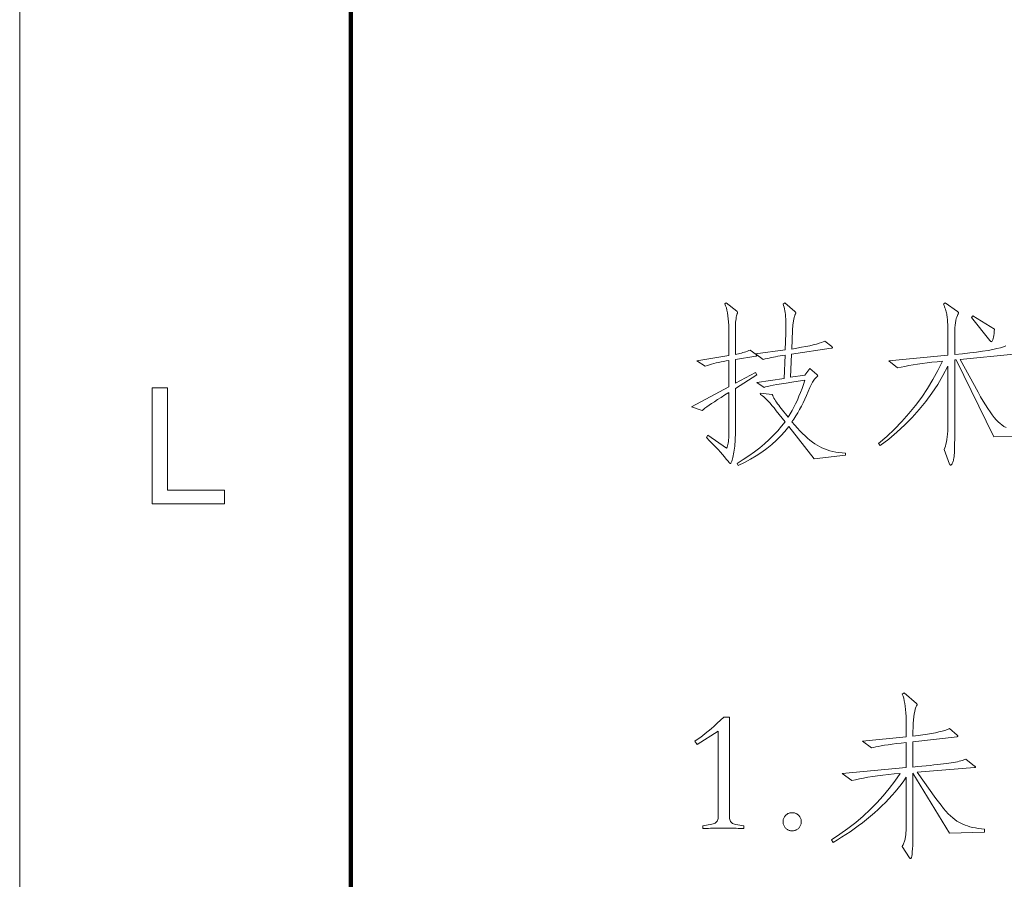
# Model space of a CAD drawing. Extents: x 0 to 1189, y 0 to 841.
# Tile 15 of 129: x 10 to 40, y 92 to 118. Entities that reach past the tile are written whole.
import ezdxf

# ---------------------------------------------------------------- set-up
doc = ezdxf.new("R2010")
doc.units = 0

msp = doc.modelspace()

# ---------------------------------------------------------------- linework, layer by layer
at = {"color": 7, "lineweight": 13}
msp.add_line((10, 831), (10, 10), dxfattribs=at)
at = {"color": 7, "lineweight": 100}
msp.add_line((20, 821), (20, 20), dxfattribs=at)
at = {"color": 7, "lineweight": 13}
for points in [[(32.27, 107.329), (31.621, 106.917), (31.621, 105.566), (31.62, 105.498), (31.618, 105.431), (31.616, 105.365), (31.612, 105.3), (31.607, 105.236), (31.601, 105.174), (31.594, 105.112), (31.585, 105.052), (31.576, 104.993), (31.565, 104.935), (31.554, 104.88), (31.544, 104.831), (31.533, 104.788), (31.523, 104.751), (31.513, 104.719), (31.503, 104.693), (31.494, 104.673), (31.485, 104.659), (31.476, 104.65), (31.468, 104.647), (31.464, 104.647), (31.461, 104.648), (31.458, 104.649), (31.454, 104.651), (31.45, 104.654), (31.447, 104.657), (31.443, 104.66), (31.439, 104.664), (31.435, 104.668), (31.431, 104.673), (31.391, 104.726), (31.346, 104.783), (31.293, 104.846), (31.235, 104.914), (31.169, 104.988), (31.097, 105.066), (31.019, 105.15), (30.934, 105.239), (30.842, 105.334), (30.744, 105.434), (30.792, 105.502), (31.357, 105.112), (31.37, 105.143), (31.381, 105.179), (31.392, 105.219), (31.401, 105.263), (31.408, 105.311), (31.414, 105.363), (31.419, 105.419), (31.423, 105.48), (31.425, 105.544), (31.425, 105.613), (31.425, 106.796), (31.301, 106.717), (31.187, 106.644), (31.082, 106.576), (30.987, 106.514), (30.901, 106.456), (30.825, 106.405), (30.759, 106.358), (30.702, 106.318), (30.655, 106.282), (30.618, 106.252), (30.296, 106.357), (31.425, 106.965), (31.425, 107.762), (31.344, 107.748), (31.265, 107.733), (31.188, 107.717), (31.114, 107.701), (31.041, 107.684), (30.971, 107.666), (30.903, 107.648), (30.837, 107.628), (30.774, 107.608), (30.713, 107.587), (30.454, 107.746), (31.425, 107.91), (31.425, 108.59), (31.424, 108.708), (31.42, 108.818), (31.414, 108.923), (31.406, 109.02), (31.395, 109.112), (31.382, 109.197), (31.366, 109.275), (31.348, 109.347), (31.327, 109.413), (31.304, 109.472), (31.346, 109.504), (31.663, 109.245), (31.667, 109.242), (31.67, 109.239), (31.674, 109.235), (31.676, 109.232), (31.679, 109.229), (31.681, 109.225), (31.682, 109.222), (31.683, 109.218), (31.684, 109.214), (31.684, 109.211), (31.684, 109.207), (31.684, 109.203), (31.683, 109.199), (31.682, 109.195), (31.681, 109.19), (31.68, 109.186), (31.679, 109.181), (31.677, 109.176), (31.675, 109.171), (31.673, 109.166), (31.663, 109.137), (31.654, 109.103), (31.647, 109.063), (31.64, 109.018), (31.634, 108.968), (31.629, 108.913), (31.625, 108.852), (31.623, 108.786), (31.621, 108.715), (31.621, 108.638), (31.621, 107.941), (31.667, 107.95), (31.713, 107.96), (31.759, 107.971), (31.804, 107.983), (31.849, 107.995), (31.894, 108.009), (31.938, 108.024), (31.982, 108.039), (32.026, 108.056), (32.069, 108.073), (32.244, 107.936), (32.249, 107.932), (32.253, 107.928), (32.257, 107.924), (32.26, 107.921), (32.263, 107.917), (32.266, 107.914), (32.268, 107.912), (32.269, 107.909), (32.27, 107.906), (32.27, 107.904), (32.27, 107.902), (32.269, 107.9), (32.267, 107.898), (32.265, 107.897), (32.262, 107.895), (32.259, 107.893), (32.254, 107.892), (32.25, 107.891), (32.244, 107.889), (32.238, 107.888), (31.621, 107.788), (31.621, 107.07), (32.233, 107.397)], [(34.946, 104.895), (33.996, 104.79), (33.231, 105.761), (33.115, 105.617), (32.991, 105.479), (32.859, 105.347), (32.719, 105.221), (32.571, 105.101), (32.415, 104.987), (32.251, 104.878), (32.079, 104.776), (31.899, 104.68), (31.71, 104.589), (31.673, 104.652), (31.857, 104.765), (32.032, 104.88), (32.198, 104.998), (32.356, 105.119), (32.505, 105.244), (32.645, 105.371), (32.777, 105.501), (32.9, 105.634), (33.014, 105.77), (33.12, 105.909), (32.856, 106.241), (32.789, 106.324), (32.727, 106.399), (32.669, 106.467), (32.614, 106.527), (32.564, 106.579), (32.518, 106.624), (32.476, 106.661), (32.439, 106.691), (32.405, 106.713), (32.376, 106.727), (32.37, 106.769), (32.735, 106.732), (32.749, 106.699), (32.766, 106.663), (32.786, 106.625), (32.809, 106.585), (32.835, 106.544), (32.864, 106.5), (32.896, 106.454), (32.93, 106.406), (32.968, 106.356), (33.009, 106.305), (33.215, 106.051), (33.275, 106.147), (33.333, 106.246), (33.389, 106.348), (33.442, 106.454), (33.493, 106.563), (33.542, 106.676), (33.589, 106.792), (33.634, 106.911), (33.676, 107.034), (33.716, 107.16), (33.513, 107.131), (33.328, 107.104), (33.16, 107.078), (33.01, 107.054), (32.878, 107.032), (32.764, 107.011), (32.668, 106.992), (32.59, 106.974), (32.529, 106.958), (32.486, 106.943), (32.27, 107.091), (33.099, 107.218), (33.12, 107.92), (33.047, 107.909), (32.975, 107.898), (32.905, 107.886), (32.837, 107.874), (32.77, 107.861), (32.705, 107.847), (32.641, 107.833), (32.579, 107.819), (32.519, 107.804), (32.46, 107.788), (32.233, 107.962), (33.125, 108.078), (33.141, 108.58), (33.142, 108.615), (33.143, 108.649), (33.144, 108.681), (33.144, 108.713), (33.145, 108.742), (33.145, 108.771), (33.146, 108.798), (33.146, 108.823), (33.146, 108.847), (33.146, 108.87), (33.145, 108.944), (33.143, 109.014), (33.139, 109.081), (33.133, 109.145), (33.125, 109.206), (33.116, 109.263), (33.105, 109.317), (33.092, 109.369), (33.078, 109.417), (33.062, 109.462), (33.115, 109.498), (33.416, 109.24), (33.422, 109.235), (33.427, 109.23), (33.432, 109.225), (33.436, 109.22), (33.439, 109.216), (33.442, 109.212), (33.444, 109.208), (33.446, 109.204), (33.447, 109.201), (33.447, 109.198), (33.447, 109.194), (33.446, 109.191), (33.445, 109.186), (33.444, 109.182), (33.442, 109.177), (33.44, 109.172), (33.437, 109.166), (33.434, 109.16), (33.43, 109.154), (33.426, 109.147), (33.422, 109.139), (33.417, 109.129), (33.413, 109.117), (33.408, 109.102), (33.404, 109.085), (33.399, 109.065), (33.394, 109.044), (33.389, 109.02), (33.384, 108.994), (33.379, 108.965), (33.374, 108.936), (33.369, 108.906), (33.365, 108.877), (33.361, 108.848), (33.357, 108.819), (33.355, 108.79), (33.352, 108.761), (33.35, 108.732), (33.348, 108.704), (33.347, 108.675), (33.326, 108.105), (33.479, 108.131), (33.621, 108.157), (33.75, 108.182), (33.868, 108.206), (33.974, 108.23), (34.068, 108.254), (34.149, 108.277), (34.219, 108.299), (34.277, 108.321), (34.324, 108.342), (34.535, 108.179), (34.539, 108.176), (34.542, 108.172), (34.545, 108.169), (34.548, 108.166), (34.551, 108.163), (34.552, 108.16), (34.554, 108.157), (34.555, 108.153), (34.556, 108.15), (34.556, 108.147), (34.555, 108.144), (34.554, 108.141), (34.552, 108.139), (34.549, 108.136), (34.545, 108.134), (34.541, 108.132), (34.535, 108.13), (34.529, 108.128), (34.522, 108.127), (34.514, 108.126), (33.315, 107.946), (33.289, 107.25), (33.722, 107.313), (33.875, 107.514), (34.081, 107.334), (34.086, 107.33), (34.09, 107.326), (34.094, 107.322), (34.098, 107.318), (34.1, 107.314), (34.103, 107.311), (34.105, 107.307), (34.106, 107.304), (34.107, 107.3), (34.107, 107.297), (34.107, 107.294), (34.106, 107.29), (34.104, 107.287), (34.102, 107.283), (34.099, 107.279), (34.096, 107.274), (34.092, 107.27), (34.087, 107.265), (34.081, 107.26), (34.075, 107.255), (34.053, 107.237), (34.032, 107.217), (34.01, 107.193), (33.989, 107.166), (33.969, 107.136), (33.948, 107.103), (33.928, 107.066), (33.908, 107.027), (33.889, 106.984), (33.87, 106.938), (33.821, 106.819), (33.772, 106.703), (33.721, 106.59), (33.669, 106.481), (33.616, 106.376), (33.562, 106.274), (33.506, 106.176), (33.449, 106.082), (33.391, 105.991), (33.331, 105.903), (33.413, 105.807), (33.493, 105.716), (33.572, 105.631), (33.65, 105.552), (33.726, 105.479), (33.801, 105.411), (33.875, 105.348), (33.948, 105.292), (34.019, 105.241), (34.089, 105.196), (34.159, 105.156), (34.234, 105.119), (34.311, 105.086), (34.392, 105.058), (34.476, 105.032), (34.563, 105.011), (34.654, 104.994), (34.748, 104.98), (34.846, 104.97), (34.946, 104.964)], [(39.444, 108.707), (39.439, 108.634), (39.434, 108.57), (39.427, 108.513), (39.419, 108.463), (39.41, 108.422), (39.4, 108.387), (39.389, 108.361), (39.377, 108.342), (39.363, 108.33), (39.349, 108.327), (39.347, 108.327), (39.344, 108.328), (39.341, 108.33), (39.337, 108.332), (39.333, 108.336), (39.329, 108.34), (39.324, 108.345), (39.319, 108.35), (39.313, 108.356), (39.307, 108.363), (38.753, 109.055), (38.79, 109.103)], [(13.998, 103.43), (13.998, 106.93), (14.462, 106.93), (14.462, 103.843), (16.185, 103.843), (16.185, 103.43)], [(39.149, 93.514), (38.093, 93.482), (36.984, 95.293), (36.984, 93.524), (36.983, 93.37), (36.981, 93.231), (36.978, 93.11), (36.972, 93.004), (36.966, 92.914), (36.958, 92.841), (36.948, 92.784), (36.937, 92.744), (36.924, 92.719), (36.91, 92.711), (36.908, 92.711), (36.906, 92.712), (36.903, 92.714), (36.901, 92.715), (36.898, 92.718), (36.896, 92.721), (36.893, 92.724), (36.89, 92.728), (36.887, 92.733), (36.884, 92.738), (36.657, 93.081), (36.672, 93.106), (36.686, 93.132), (36.699, 93.159), (36.711, 93.186), (36.722, 93.213), (36.732, 93.241), (36.741, 93.27), (36.748, 93.299), (36.754, 93.328), (36.76, 93.358), (36.764, 93.39), (36.768, 93.424), (36.772, 93.463), (36.775, 93.504), (36.778, 93.549), (36.78, 93.596), (36.781, 93.647), (36.783, 93.702), (36.783, 93.759), (36.784, 93.82), (36.784, 95.171), (36.707, 95.061), (36.627, 94.951), (36.542, 94.841), (36.452, 94.733), (36.358, 94.625), (36.259, 94.517), (36.156, 94.411), (36.049, 94.305), (35.937, 94.199), (35.82, 94.094), (35.701, 93.991), (35.58, 93.891), (35.458, 93.794), (35.335, 93.701), (35.211, 93.61), (35.086, 93.522), (34.959, 93.438), (34.831, 93.356), (34.702, 93.278), (34.572, 93.202), (34.524, 93.281), (34.778, 93.449), (35.021, 93.623), (35.255, 93.806), (35.478, 93.995), (35.691, 94.192), (35.894, 94.396), (36.087, 94.608), (36.269, 94.827), (36.442, 95.053), (36.604, 95.287), (36.42, 95.27), (36.245, 95.252), (36.078, 95.232), (35.919, 95.212), (35.769, 95.191), (35.627, 95.169), (35.493, 95.146), (35.368, 95.122), (35.25, 95.097), (35.142, 95.071), (34.851, 95.287), (36.784, 95.462), (36.784, 96.222), (36.631, 96.204), (36.49, 96.186), (36.359, 96.169), (36.238, 96.152), (36.128, 96.136), (36.028, 96.12), (35.938, 96.104), (35.86, 96.088), (35.791, 96.073), (35.733, 96.058), (35.459, 96.259), (36.784, 96.391), (36.784, 96.771), (36.782, 96.894), (36.779, 97.01), (36.773, 97.119), (36.764, 97.22), (36.753, 97.314), (36.74, 97.402), (36.724, 97.482), (36.706, 97.555), (36.685, 97.62), (36.662, 97.679), (36.72, 97.716), (37.09, 97.399), (37.094, 97.396), (37.097, 97.393), (37.101, 97.389), (37.103, 97.386), (37.106, 97.383), (37.107, 97.38), (37.109, 97.377), (37.11, 97.374), (37.111, 97.37), (37.111, 97.367), (37.111, 97.364), (37.11, 97.361), (37.109, 97.357), (37.108, 97.354), (37.107, 97.35), (37.105, 97.346), (37.103, 97.343), (37.101, 97.339), (37.098, 97.334), (37.095, 97.33), (37.074, 97.284), (37.055, 97.228), (37.038, 97.161), (37.024, 97.085), (37.012, 96.998), (37.002, 96.901), (36.994, 96.794), (36.989, 96.677), (36.985, 96.549), (36.984, 96.412), (37.141, 96.431), (37.287, 96.451), (37.423, 96.472), (37.549, 96.494), (37.665, 96.516), (37.771, 96.539), (37.867, 96.563), (37.952, 96.587), (38.028, 96.613), (38.093, 96.639), (38.32, 96.443), (38.325, 96.439), (38.329, 96.435), (38.333, 96.432), (38.337, 96.428), (38.34, 96.425), (38.342, 96.422), (38.344, 96.419), (38.345, 96.416), (38.346, 96.414), (38.346, 96.412), (38.346, 96.41), (38.345, 96.408), (38.344, 96.406), (38.342, 96.404), (38.34, 96.403), (38.337, 96.401), (38.333, 96.4), (38.329, 96.398), (38.325, 96.397), (38.32, 96.396), (36.984, 96.243), (36.984, 95.477), (37.124, 95.491), (37.257, 95.504), (37.384, 95.517), (37.503, 95.529), (37.615, 95.541), (37.72, 95.553), (37.819, 95.564), (37.91, 95.575), (37.994, 95.586), (38.072, 95.596), (38.143, 95.606), (38.21, 95.617), (38.273, 95.628), (38.331, 95.64), (38.384, 95.652), (38.433, 95.665), (38.478, 95.678), (38.518, 95.692), (38.553, 95.706), (38.584, 95.72), (38.848, 95.509), (38.854, 95.505), (38.859, 95.501), (38.864, 95.497), (38.868, 95.493), (38.871, 95.49), (38.874, 95.487), (38.876, 95.483), (38.878, 95.48), (38.879, 95.477), (38.879, 95.475), (38.879, 95.472), (38.878, 95.47), (38.876, 95.468), (38.874, 95.466), (38.871, 95.465), (38.868, 95.464), (38.864, 95.463), (38.859, 95.462), (38.854, 95.462), (38.848, 95.462), (37.111, 95.324), (37.676, 94.532), (37.756, 94.424), (37.834, 94.323), (37.909, 94.23), (37.982, 94.146), (38.053, 94.069), (38.121, 94.001), (38.187, 93.941), (38.25, 93.889), (38.311, 93.845), (38.37, 93.809), (38.429, 93.779), (38.493, 93.75), (38.561, 93.724), (38.633, 93.699), (38.708, 93.677), (38.788, 93.657), (38.872, 93.639), (38.96, 93.623), (39.052, 93.61), (39.149, 93.598)], [(31.874, 93.619), (31.818, 93.622), (31.762, 93.625), (31.703, 93.627), (31.643, 93.629), (31.582, 93.631), (31.52, 93.632), (31.456, 93.634), (31.391, 93.634), (31.324, 93.635), (31.256, 93.635), (31.188, 93.635), (31.122, 93.634), (31.057, 93.634), (30.993, 93.632), (30.93, 93.631), (30.869, 93.629), (30.81, 93.627), (30.751, 93.625), (30.694, 93.622), (30.639, 93.619), (30.639, 93.704), (30.913, 93.751), (30.948, 93.76), (30.98, 93.771), (31.008, 93.785), (31.032, 93.802), (31.052, 93.821), (31.068, 93.843), (31.081, 93.868), (31.091, 93.895), (31.096, 93.925), (31.098, 93.957), (31.098, 96.565), (30.47, 96.158), (30.396, 96.259), (30.47, 96.309), (30.548, 96.364), (30.628, 96.424), (30.711, 96.489), (30.797, 96.56), (30.886, 96.635), (30.978, 96.715), (31.073, 96.801), (31.171, 96.892), (31.272, 96.987), (31.446, 96.987), (31.446, 93.957), (31.448, 93.923), (31.454, 93.891), (31.463, 93.863), (31.476, 93.837), (31.493, 93.814), (31.513, 93.795), (31.537, 93.778), (31.565, 93.764), (31.596, 93.754), (31.631, 93.746), (31.874, 93.704)], [(33.336, 93.551), (33.313, 93.551), (33.291, 93.554), (33.27, 93.558), (33.249, 93.563), (33.229, 93.57), (33.21, 93.579), (33.192, 93.589), (33.174, 93.601), (33.157, 93.615), (33.141, 93.63), (33.126, 93.646), (33.113, 93.663), (33.101, 93.681), (33.09, 93.699), (33.082, 93.718), (33.075, 93.738), (33.069, 93.759), (33.065, 93.78), (33.063, 93.802), (33.062, 93.825), (33.063, 93.848), (33.065, 93.87), (33.069, 93.891), (33.075, 93.912), (33.082, 93.932), (33.09, 93.951), (33.101, 93.97), (33.113, 93.987), (33.126, 94.004), (33.141, 94.02), (33.157, 94.035), (33.174, 94.049), (33.192, 94.061), (33.21, 94.071), (33.229, 94.08), (33.249, 94.087), (33.27, 94.092), (33.291, 94.096), (33.313, 94.099), (33.336, 94.1), (33.359, 94.099), (33.381, 94.096), (33.403, 94.092), (33.423, 94.087), (33.443, 94.08), (33.462, 94.071), (33.481, 94.061), (33.499, 94.049), (33.515, 94.035), (33.532, 94.02), (33.547, 94.004), (33.56, 93.987), (33.572, 93.97), (33.582, 93.951), (33.591, 93.932), (33.598, 93.912), (33.604, 93.891), (33.608, 93.87), (33.61, 93.848), (33.611, 93.825), (33.61, 93.802), (33.608, 93.78), (33.604, 93.759), (33.598, 93.738), (33.591, 93.718), (33.582, 93.699), (33.572, 93.681), (33.56, 93.663), (33.547, 93.646), (33.532, 93.63), (33.515, 93.615), (33.499, 93.601), (33.481, 93.589), (33.462, 93.579), (33.443, 93.57), (33.423, 93.563), (33.403, 93.558), (33.381, 93.554), (33.359, 93.551)]]:
    msp.add_lwpolyline(points, close=True, dxfattribs=at)
for points in [[(40.431, 105.46), (39.428, 105.455), (38.288, 107.783), (38.246, 107.778), (38.246, 105.36), (38.245, 105.267), (38.244, 105.181), (38.242, 105.102), (38.24, 105.03), (38.236, 104.964), (38.232, 104.906), (38.226, 104.854), (38.221, 104.809), (38.214, 104.771), (38.206, 104.739), (38.198, 104.713), (38.19, 104.689), (38.182, 104.668), (38.173, 104.65), (38.165, 104.635), (38.156, 104.622), (38.147, 104.612), (38.138, 104.605), (38.129, 104.601), (38.119, 104.6), (38.116, 104.6), (38.113, 104.601), (38.11, 104.602), (38.107, 104.605), (38.105, 104.607), (38.102, 104.611), (38.1, 104.615), (38.097, 104.62), (38.095, 104.625), (38.093, 104.631), (37.924, 105.069), (37.946, 105.117), (37.966, 105.171), (37.983, 105.231), (37.998, 105.298), (38.011, 105.372), (38.021, 105.451), (38.03, 105.538), (38.035, 105.63), (38.039, 105.729), (38.04, 105.835), (38.04, 107.587), (37.892, 107.307), (37.732, 107.035), (37.559, 106.773), (37.373, 106.519), (37.174, 106.274), (36.963, 106.039), (36.739, 105.812), (36.503, 105.594), (36.254, 105.385), (35.992, 105.186), (35.944, 105.254), (36.193, 105.467), (36.429, 105.688), (36.652, 105.917), (36.864, 106.154), (37.063, 106.398), (37.25, 106.651), (37.425, 106.911), (37.588, 107.18), (37.738, 107.456), (37.876, 107.741), (37.715, 107.723), (37.56, 107.705), (37.41, 107.687), (37.266, 107.667), (37.127, 107.647), (36.993, 107.626), (36.865, 107.604), (36.743, 107.582), (36.626, 107.559), (36.514, 107.535), (36.256, 107.751), (38.04, 107.92), (38.04, 108.522), (38.04, 108.596), (38.039, 108.666), (38.038, 108.732), (38.036, 108.794), (38.034, 108.852), (38.031, 108.907), (38.028, 108.957), (38.025, 109.003), (38.021, 109.046), (38.016, 109.084), (38.011, 109.121), (38.004, 109.157), (37.996, 109.195), (37.987, 109.232), (37.977, 109.27), (37.966, 109.307), (37.953, 109.346), (37.939, 109.384), (37.924, 109.423), (37.908, 109.462), (37.956, 109.504), (38.33, 109.24), (38.336, 109.236), (38.342, 109.231), (38.346, 109.227), (38.351, 109.223), (38.354, 109.219), (38.357, 109.215), (38.359, 109.212), (38.361, 109.208), (38.362, 109.204), (38.362, 109.2), (38.362, 109.196), (38.361, 109.192), (38.361, 109.188), (38.359, 109.183), (38.358, 109.178), (38.356, 109.173), (38.354, 109.168), (38.352, 109.162), (38.349, 109.156), (38.346, 109.15), (38.327, 109.115), (38.31, 109.072), (38.295, 109.022), (38.282, 108.964), (38.271, 108.899), (38.262, 108.827), (38.255, 108.747), (38.25, 108.66), (38.247, 108.566), (38.246, 108.464), (38.246, 107.936), (38.486, 107.961), (38.706, 107.987), (38.908, 108.013), (39.09, 108.039), (39.254, 108.065), (39.399, 108.092), (39.524, 108.118), (39.631, 108.145), (39.719, 108.173), (39.787, 108.2)], [(40.035, 107.946), (38.41, 107.793), (38.953, 106.801), (39.03, 106.663), (39.105, 106.535), (39.177, 106.417), (39.247, 106.308), (39.314, 106.208), (39.379, 106.119), (39.442, 106.039), (39.502, 105.968), (39.56, 105.907), (39.616, 105.856), (39.673, 105.811), (39.735, 105.769), (39.803, 105.73)]]:
    msp.add_lwpolyline(points, dxfattribs=at)

doc.saveas('drawing.dxf')
